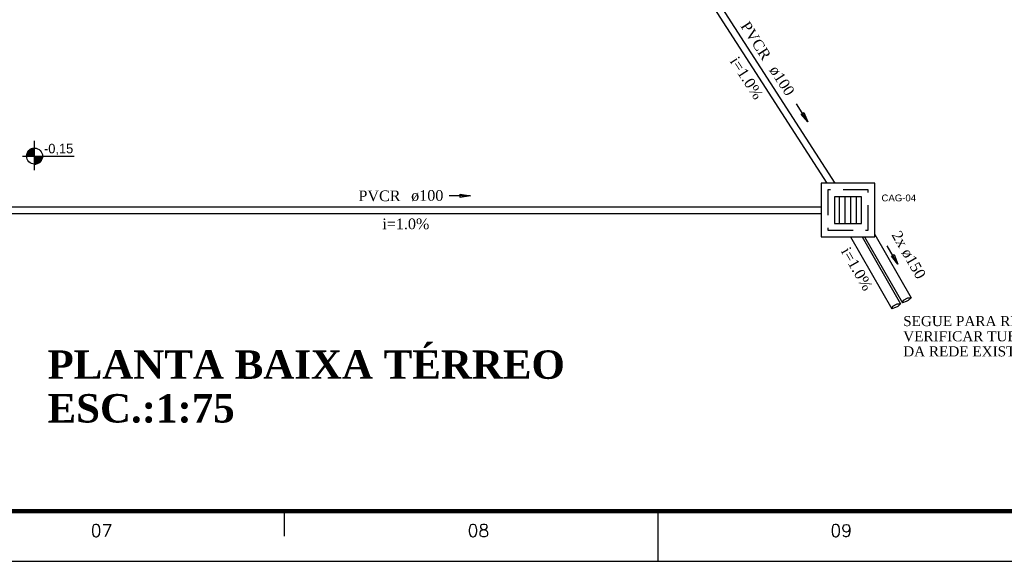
# Model space of a CAD drawing. Header units: millimetres. Extents: x 335 to 739275, y -1 to 84.
# Tile 7 of 71: x 382 to 402, y -1 to 10. Entities that reach past the tile are written whole.
import ezdxf

# ---------------------------------------------------------------- set-up
doc = ezdxf.new("R2010")
doc.units = ezdxf.units.MM
doc.header["$MEASUREMENT"] = 0
doc.linetypes.add('Dashed', pattern=[0.75, 0.5, -0.25])
for name, color, linetype, lineweight in [('AF-Colunas', 7, 'Continuous', 20), ('AP-Sentido tubo', 7, 'Continuous', 20), ('AP-Seção tubo', 4, 'Continuous', 30), ('AP-Textos tubo', 7, 'Continuous', 20), ('Simbolos', 4, 'Continuous', 30), ('Simbolos_int', 4, 'Continuous', 30), ('Textos', 7, 'Continuous', 5)]:
    doc.layers.add(name, color=color, linetype=linetype, lineweight=lineweight)
doc.layers.add('Margem', color=4, linetype='Continuous')
doc.styles.add('Arial', font='arial.ttf')
doc.styles.add('CenturyGothic', font='GOTHIC.TTF')
doc.styles.add('ROMANS', font='ROMANS')
doc.styles.add('TimesNewRoman', font='times.ttf')
doc.styles.add('TimesNewRomanN', font='timesbd.ttf')
doc.dimstyles.get("Standard").update_dxf_attribs({"dimtxt": 0.18, "dimasz": 0.18, "dimexe": 0.18, "dimexo": 0.0625, "dimgap": 0.09, "dimtad": 0, "dimtih": 1, "dimtoh": 1, "dimdec": 4, "dimzin": 0, "dimdsep": 46, "dimtxsty": 'Standard', "dimcen": 0.09, "dimadec": 0, "dimazin": 0, "dimtfac": 1, "dimtdec": 4, "dimtofl": 0, "dimtmove": 0, "dimatfit": 3, "dimfxl": 0, "dimtolj": 1, "dimtzin": 0, "dimarcsym": 0})

msp = doc.modelspace()

# ---------------------------------------------------------------- hatches: boundary and pattern name
at = {"linetype": 'Continuous'}
for points in [[(382.331, 7.544), (382.331, 7.703), (382.29, 7.697), (382.253, 7.68), (382.223, 7.655), (382.198, 7.621), (382.183, 7.584), (382.178, 7.544), (382.198, 7.544), (382.331, 7.544), (382.331, 7.544), (382.331, 7.544)], [(382.331, 7.385), (382.367, 7.388), (382.367, 7.388), (382.401, 7.398), (382.433, 7.417), (382.46, 7.442), (382.48, 7.474), (382.48, 7.474), (382.492, 7.508), (382.492, 7.508), (382.497, 7.544), (382.331, 7.544), (382.331, 7.388), (382.331, 7.388), (382.331, 7.385), (382.331, 7.385), (382.331, 7.385)]]:
    msp.add_hatch(color=7, dxfattribs=at).paths.add_polyline_path(points)

# ---------------------------------------------------------------- linework, layer by layer
at = {"color": 7}
for p, q in [((382.331, 7.85), (382.331, 7.266)), ((382.331, 7.703), (382.331, 7.385)), ((382.098, 7.544), (383.127, 7.544)), ((382.178, 7.544), (382.497, 7.544))]:
    msp.add_line(p, q, dxfattribs=at)
at = {"color": 4}
for p, q in [((399.614, 4.678), (399.698, 4.729)), ((399.698, 4.729), (399.766, 4.726)), ((399.766, 4.726), (399.71, 4.673)), ((399.384, 4.507), (399.405, 4.559)), ((399.458, 4.535), (399.384, 4.507)), ((399.405, 4.559), (399.489, 4.61)), ((399.501, 4.554), (399.458, 4.535)), ((399.489, 4.61), (399.557, 4.607)), ((399.557, 4.607), (399.501, 4.554)), ((399.592, 4.627), (399.614, 4.678)), ((399.666, 4.654), (399.592, 4.627)), ((399.71, 4.673), (399.666, 4.654))]:
    msp.add_line(p, q, dxfattribs=at)
at = {"color": 7}
msp.add_circle((382.338, 7.544), 0.159, dxfattribs=at)
for start, end in [(92.4939, 180), (267.506, 0)]:
    msp.add_arc((382.338, 7.544), 0.159, start, end, dxfattribs=at)
at = {"layer": 'AP-Seção tubo'}
for p, q in [((394.963, 11.861), (398.09, 7.004)), ((395.075, 11.934), (398.249, 7.004)), ((381.074, 6.538), (397.979, 6.538)), ((381.074, 6.404), (397.979, 6.404)), ((398.564, 5.938), (399.384, 4.507)), ((398.795, 5.938), (399.557, 4.607)), ((398.841, 5.938), (399.592, 4.627)), ((399.045, 5.983), (399.766, 4.726))]:
    msp.add_line(p, q, dxfattribs=at)
at = {"layer": 'Margem', "lineweight": 100}
msp.add_line((453.134, 0.487), (337.834, 0.487), dxfattribs=at)
at = {"layer": 'Margem', "color": 1}
for p, q in [((387.309, -0.013), (387.309, 0.487)), ((394.734, -0.513), (394.734, 0.487)), ((335.334, -0.513), (454.134, -0.513))]:
    msp.add_line(p, q, dxfattribs=at)
at = {"layer": 'Simbolos', "linetype": 'Continuous'}
msp.add_lwpolyline([(397.979, 5.938), (399.045, 5.938), (399.045, 7.004), (397.979, 7.004), (397.979, 5.938)], close=True, dxfattribs=at)
at = {"layer": 'Simbolos_int', "linetype": 'Continuous'}
for p, q in [((398.343, 6.204), (398.343, 6.738)), ((398.454, 6.204), (398.454, 6.738)), ((398.565, 6.204), (398.565, 6.738)), ((398.677, 6.204), (398.677, 6.738))]:
    msp.add_line(p, q, dxfattribs=at)
at = {"layer": 'Simbolos_int', "linetype": 'Dashed'}
msp.add_lwpolyline([(398.112, 6.071), (398.912, 6.071), (398.912, 6.871), (398.112, 6.871), (398.112, 6.071)], close=True, dxfattribs=at)
at = {"layer": 'Simbolos_int', "linetype": 'Continuous'}
msp.add_lwpolyline([(398.245, 6.204), (398.779, 6.204), (398.779, 6.738), (398.245, 6.738), (398.245, 6.204)], close=True, dxfattribs=at)

# ---------------------------------------------------------------- texts
at = {"color": 7, "insert": (382.526, 7.564), "char_height": 0.1907, "width": 1.12629, "attachment_point": 7, "line_spacing_factor": 0.798, "style": 'CenturyGothic'}
msp.add_mtext('-0,15', dxfattribs=at)
at = {"layer": 'AF-Colunas', "color": 5, "insert": (382.596, 3.108), "char_height": 0.5648, "width": 19.09223, "attachment_point": 7, "line_spacing_factor": 0.798, "style": 'TimesNewRomanN'}
msp.add_mtext('PLANTA BAIXA TÉRREO', dxfattribs=at)
at = {"layer": 'AF-Colunas', "color": 3, "insert": (382.596, 2.235), "char_height": 0.5648, "width": 6.91244, "attachment_point": 7, "line_spacing_factor": 0.798, "style": 'TimesNewRomanN'}
msp.add_mtext('ESC.:1:75', dxfattribs=at)
at = {"layer": 'AP-Textos tubo', "char_height": 0.2118, "line_spacing_factor": 0.798, "style": 'TimesNewRoman'}
for s, insert, width, attachment_point, rotation in [('PVCR', (396.813, 9.429), 1.41934, 9, 302.773), ('i=1.0%', (396.402, 9.038), 1.59146, 8, 302.773), ('ø100', (396.928, 9.251), 1.09098, 7, 302.773), ('2x ø150', (399.359, 5.973), 1.77153, 7, 299.8051), ('i=1.0%', (398.593, 5.247), 1.59146, 8, 299.8051)]:
    msp.add_mtext(s, dxfattribs=dict(at, insert=insert, width=width, attachment_point=attachment_point, rotation=rotation))
for s, insert, width, attachment_point in [('PVCR', (389.614, 6.644), 1.41934, 9), ('ø100', (389.826, 6.644), 1.09098, 7), ('i=1.0%', (389.72, 6.087), 1.59146, 8)]:
    msp.add_mtext(s, dxfattribs=dict(at, insert=insert, width=width, attachment_point=attachment_point))
at = {"layer": 'Margem', "color": 1, "char_height": 0.25, "width": 1.47907, "attachment_point": 8, "line_spacing_factor": 0.798, "style": 'ROMANS'}
for s, insert in [('07', (383.67, -0.028)), ('08', (391.163, -0.028)), ('09', (398.376, -0.028))]:
    msp.add_mtext(s, dxfattribs=dict(at, insert=insert))
at = {"layer": 'Simbolos', "insert": (399.177, 6.643), "char_height": 0.1362, "width": 1.30636, "attachment_point": 7, "line_spacing_factor": 0.798, "style": 'Arial'}
msp.add_mtext('CAG-04', dxfattribs=at)
at = {"layer": 'Textos', "char_height": 0.2, "attachment_point": 7, "line_spacing_factor": 0.9, "style": 'TimesNewRoman'}
for s, insert, width in [('SEGUE PARA REDE EXISTENTE', (399.608, 4.161), 7.97876), ('VERIFICAR TUBULAÇÃO DE SAÍDA\\PDA REDE EXISTENTE', (399.608, 3.559), 4.97089)]:
    msp.add_mtext(s, dxfattribs=dict(at, insert=insert, width=width))

# ---------------------------------------------------------------- leaders
at = {"layer": 'AP-Sentido tubo'}
for points in [[(397.715, 8.229), (397.485, 8.585)], [(391.003, 6.757), (390.579, 6.757)], [(399.501, 5.396), (399.291, 5.763)]]:
    msp.add_leader(points, dimstyle='Standard', override={"dimasz": 0.2, "dimldrblk": 'CLOSED'}, dxfattribs=at)

doc.saveas('drawing.dxf')
